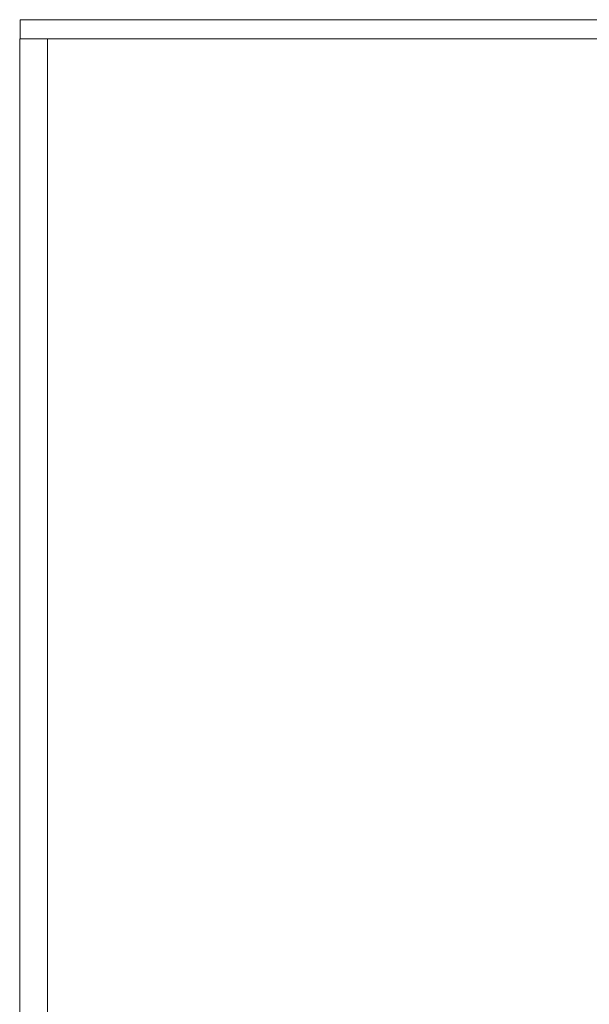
# Model space of a CAD drawing. Header units: millimetres. Extents: x -76432 to -27350, y -300 to 6935.
# Tile 30 of 75: x -63961 to -61870, y 3318 to 6935. Entities that reach past the tile are written whole.
import ezdxf

# ---------------------------------------------------------------- set-up
doc = ezdxf.new("R2010")
doc.units = ezdxf.units.MM
doc.header["$MEASUREMENT"] = 0
doc.layers.add('Métal _ Bardage.Charp_Couv_Bard_Métal', color=7, linetype='Continuous')
doc.layers.add('Métal _ Finitions.Charp_Couv_Bard_Méta', color=7, linetype='Continuous')

# ---------------------------------------------------------------- blocks, each defined once
blk = doc.blocks.new('Élément de coupe_7')
at = {"layer": 'Métal _ Finitions.Charp_Couv_Bard_Méta', "color": 7, "linetype": 'Continuous', "lineweight": 15}
for p, q in [((-63959.282724, 6865.000001), (-63959.282724, 6935.000001)), ((-33597.282724, 6935.000001), (-63959.282724, 6935.000001)), ((-33697.282724, 6865.000001), (-63859.282724, 6865.000001))]:
    blk.add_line(p, q, dxfattribs=at)
blk = doc.blocks.new('Élément de coupe_13')
at = {"layer": 'Métal _ Bardage.Charp_Couv_Bard_Métal', "color": 7, "linetype": 'Continuous', "lineweight": 15}
for p, q in [((-63960.782724, 6865.000001), (-63859.282724, 6865.000001)), ((-63960.782724, 6865.000001), (-63960.782724, 150)), ((-63859.282724, 6865.000001), (-63859.282724, 150)), ((-63960.782724, 150), (-63859.282724, 150))]:
    blk.add_line(p, q, dxfattribs=at)

msp = doc.modelspace()

# ---------------------------------------------------------------- block references
at = {"layer": 'Métal _ Bardage.Charp_Couv_Bard_Métal', "lineweight": 0}
msp.add_blockref('Élément de coupe_13', (0, 0), dxfattribs=at)
at = {"layer": 'Métal _ Finitions.Charp_Couv_Bard_Méta', "lineweight": 0}
msp.add_blockref('Élément de coupe_7', (0, 0), dxfattribs=at)

doc.saveas('drawing.dxf')
